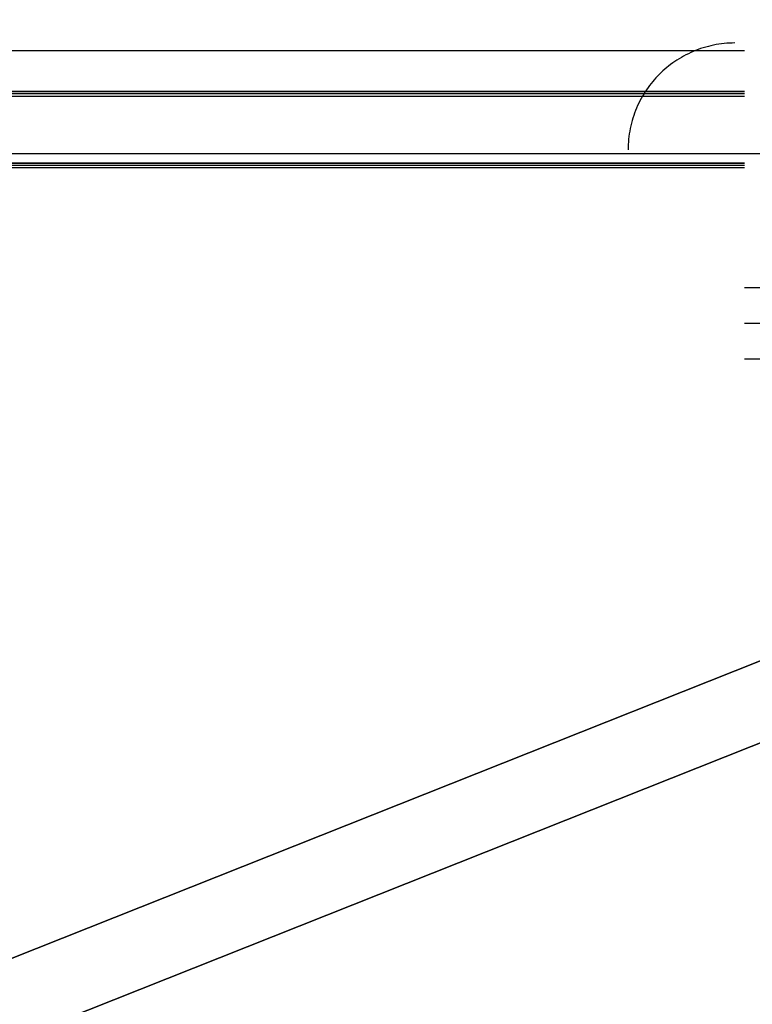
# Model space of a CAD drawing. Header units: millimetres. Extents: x -1690 to 192, y -898 to 54.
# Tile 52 of 256: x -1553 to -1539, y -821 to -803. Entities that reach past the tile are written whole.
import ezdxf

# ---------------------------------------------------------------- set-up
doc = ezdxf.new("R2010")
doc.units = ezdxf.units.MM
doc.header["$MEASUREMENT"] = 0
doc.layers.add('OVIDIO 186x93x72h', color=7, linetype='Continuous')

msp = doc.modelspace()

# ---------------------------------------------------------------- linework, layer by layer
at = {"layer": 'OVIDIO 186x93x72h', "extrusion": (0.2357022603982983, 0.2357022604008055, 0.9428090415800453)}
msp.add_lwpolyline([(537.2248401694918, 1860.592236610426), (537.2248401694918, 1756.051874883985)], dxfattribs=at)
at = {"layer": 'OVIDIO 186x93x72h', "extrusion": (0.8812743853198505, -0.2653523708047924, 0.3910800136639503)}
msp.add_lwpolyline([(-1180.009634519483, 1047.120217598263), (-1221.877337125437, 1101.499431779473)], dxfattribs=at)
at = {"layer": 'OVIDIO 186x93x72h', "extrusion": (0.2357022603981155, 0.2357022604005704, 0.9428090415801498)}
msp.add_lwpolyline([(541.6834964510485, 1876.034078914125), (541.6834964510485, 1770.626092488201)], dxfattribs=at)
at = {"layer": 'OVIDIO 186x93x72h', "extrusion": (-0.2653523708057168, 0.881274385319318, 0.3910800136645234)}
msp.add_lwpolyline([(1712.627403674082, 744.2082406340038), (1670.759688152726, 689.8290096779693)], dxfattribs=at)
at = {"layer": 'OVIDIO 186x93x72h', "extrusion": (1, 0, 0)}
for points in [[(-805.4818218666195, 676.5685974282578), (-805.4019705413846, 676.5297735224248), (-805.3205482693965, 676.492406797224), (-805.2375845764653, 676.4565693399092), (-805.1531127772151, 676.4223330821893), (-805.0671700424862, 676.3897695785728), (-804.9797974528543, 676.3589497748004), (-804.8910400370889, 676.3299437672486), (-804.8009467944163, 676.3028205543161), (-804.7095706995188, 676.2776477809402), (-804.6169686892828, 676.2544914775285), (-804.5232016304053, 676.2334157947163), (-804.4283342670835, 676.2144827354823), (-804.3324351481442, 676.1977518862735), (-804.2355765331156, 676.1832801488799), (-804.1378342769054, 676.171121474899), (-804.0392876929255, 676.1613266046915), (-803.9400193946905, 676.1539428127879), (-803.8401151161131, 676.1490136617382), (-803.7396635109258, 676.1465787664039), (-803.6387559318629, 676.146673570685), (-803.5374861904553, 676.1493291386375), (-803.435950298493, 676.1545719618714), (-803.3342461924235, 676.1624237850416), (-803.2324734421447, 676.1729014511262), (-803.1307329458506, 676.1860167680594), (-803.0291266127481, 676.2017763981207), (-802.9277570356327, 676.2201817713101), (-802.8267271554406, 676.2412290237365), (-802.7261399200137, 676.2649089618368), (-802.6260979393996, 676.291207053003), (-802.526703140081, 676.3201034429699), (-802.4280564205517, 676.3515730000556), (-802.3302573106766, 676.3855853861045), (-802.2334036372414, 676.4221051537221), (-802.1375911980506, 676.4610918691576), (-802.0429134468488, 676.5025002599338), (-801.9494611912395, 676.5462803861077), (-801.8573223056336, 676.5923778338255), (-801.7665814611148, 676.6407339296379), (-801.6773198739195, 676.6912859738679), (-801.5896150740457, 676.7439674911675), (-801.5035406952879, 676.7987084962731), (-801.419166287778, 676.8554357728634), (-801.3365571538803, 676.9140731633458), (-801.2557742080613, 676.9745418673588), (-801.1768738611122, 677.0367607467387), (-801.0999079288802, 677.1006466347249), (-801.024923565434, 677.1661146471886), (-800.9519632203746, 677.2330784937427), (-800.881064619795, 677.3014507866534), (-800.8122607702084, 677.3711433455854), (-800.7455799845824, 677.4420674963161), (-800.6810459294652, 677.5141343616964), (-800.6186776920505, 677.5872551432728), (-800.5584898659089, 677.6613413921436), (-800.5004926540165, 677.7363052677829), (-800.444691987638, 677.8120597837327), (-800.3910896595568, 677.8885190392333), (-800.3396834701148, 677.9655984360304), (-800.2904673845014, 678.0432148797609), (-800.2434316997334, 678.1212869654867), (-800.1985632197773, 678.1997351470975), (-800.1558454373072, 678.2784818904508), (-800.1152587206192, 678.3574518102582)], [(-800.1152587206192, 678.3574518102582), (-800.1558454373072, 678.2784818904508), (-800.1985632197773, 678.1997351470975), (-800.2434316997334, 678.1212869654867), (-800.2904673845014, 678.0432148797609), (-800.3396834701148, 677.9655984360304), (-800.3910896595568, 677.8885190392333), (-800.444691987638, 677.8120597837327), (-800.5004926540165, 677.7363052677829), (-800.5584898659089, 677.6613413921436), (-800.6186776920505, 677.5872551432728), (-800.6810459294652, 677.5141343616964), (-800.7455799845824, 677.4420674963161), (-800.8122607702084, 677.3711433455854), (-800.881064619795, 677.3014507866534), (-800.9519632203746, 677.2330784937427), (-801.024923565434, 677.1661146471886), (-801.0999079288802, 677.1006466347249), (-801.1768738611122, 677.0367607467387), (-801.2557742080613, 676.9745418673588), (-801.3365571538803, 676.9140731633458), (-801.419166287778, 676.8554357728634), (-801.5035406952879, 676.7987084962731), (-801.5896150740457, 676.7439674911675), (-801.6773198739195, 676.6912859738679), (-801.7665814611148, 676.6407339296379), (-801.8573223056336, 676.5923778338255), (-801.9494611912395, 676.5462803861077), (-802.0429134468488, 676.5025002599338), (-802.1375911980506, 676.4610918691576), (-802.2334036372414, 676.4221051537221), (-802.3302573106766, 676.3855853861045), (-802.4280564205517, 676.3515730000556), (-802.526703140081, 676.3201034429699), (-802.6260979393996, 676.291207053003), (-802.7261399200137, 676.2649089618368), (-802.8267271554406, 676.2412290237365), (-802.9277570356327, 676.2201817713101), (-803.0291266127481, 676.2017763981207), (-803.1307329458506, 676.1860167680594), (-803.2324734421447, 676.1729014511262), (-803.3342461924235, 676.1624237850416), (-803.435950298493, 676.1545719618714), (-803.5374861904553, 676.1493291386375), (-803.6387559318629, 676.146673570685), (-803.7396635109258, 676.1465787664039), (-803.8401151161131, 676.1490136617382), (-803.9400193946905, 676.1539428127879), (-804.0392876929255, 676.1613266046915), (-804.1378342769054, 676.171121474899), (-804.2355765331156, 676.1832801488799), (-804.3324351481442, 676.1977518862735), (-804.4283342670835, 676.2144827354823), (-804.5232016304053, 676.2334157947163), (-804.6169686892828, 676.2544914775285), (-804.7095706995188, 676.2776477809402), (-804.8009467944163, 676.3028205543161), (-804.8910400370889, 676.3299437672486), (-804.9797974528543, 676.3589497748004), (-805.0671700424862, 676.3897695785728), (-805.1531127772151, 676.4223330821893), (-805.2375845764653, 676.4565693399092), (-805.3205482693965, 676.492406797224), (-805.4019705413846, 676.5297735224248), (-805.4818218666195, 676.5685974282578)], [(-804.5873946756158, 678.3574518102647), (-801.4890079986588, 676.8082584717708)], [(-803.4533064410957, 676.1534923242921), (-801.9041131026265, 679.2518790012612)], [(-804.1401810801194, 679.2518790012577), (-804.1202182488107, 679.2421730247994), (-804.0998626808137, 679.2328313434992), (-804.0791217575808, 679.2238719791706), (-804.0580038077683, 679.2153129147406), (-804.0365181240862, 679.2071720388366), (-804.0146749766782, 679.1994670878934), (-803.9924856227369, 679.1922155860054), (-803.9699623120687, 679.1854347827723), (-803.9471182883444, 679.1791415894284), (-803.9239677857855, 679.1733525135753), (-803.9005260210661, 679.1680835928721), (-803.8768091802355, 679.1633503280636), (-803.8528344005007, 679.1591676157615), (-803.8286197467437, 679.1555496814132), (-803.8041841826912, 679.152510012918), (-803.7795475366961, 679.1500612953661), (-803.7547304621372, 679.1482153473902), (-803.7297543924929, 679.1469830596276), (-803.704641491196, 679.1463743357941), (-803.6794145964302, 679.1463980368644), (-803.6540971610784, 679.1470619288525), (-803.6287131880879, 679.148372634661), (-803.6032871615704, 679.1503355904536), (-803.5778439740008, 679.1529550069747), (-803.5524088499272, 679.1562338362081), (-803.5270072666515, 679.1601737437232), (-803.5016648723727, 679.1647750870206), (-803.4764074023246, 679.1700369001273), (-803.4512605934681, 679.1759568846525), (-803.4262500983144, 679.1825314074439), (-803.4014013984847, 679.1897555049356), (-803.3767397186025, 679.197622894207), (-803.3522899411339, 679.2061259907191), (-803.3280765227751, 679.2152559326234), (-803.3041234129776, 679.2250026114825), (-803.2804539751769, 679.2353547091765), (-803.2570909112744, 679.2462997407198), (-803.2340561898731, 679.2578241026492), (-803.2113709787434, 679.2699131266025), (-803.1890555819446, 679.28255113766), (-803.1671293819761, 679.2957215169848), (-803.1456107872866, 679.3094067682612), (-803.1245171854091, 679.3235885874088), (-803.1038649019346, 679.3382479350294), (-803.0836691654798, 679.3533651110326), (-803.0639440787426, 679.3689198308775), (-803.0447025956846, 679.3848913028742), (-803.0259565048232, 679.4012583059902), (-803.0077164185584, 679.4179992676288), (-802.9899917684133, 679.4350923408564), (-802.9727908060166, 679.4525154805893), (-802.95612060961, 679.470246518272), (-802.9399870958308, 679.4882632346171), (-802.9243950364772, 679.5065434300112), (-802.9093480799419, 679.525064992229), (-802.8948487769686, 679.5438059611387), (-802.8808986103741, 679.5627445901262), (-802.8674980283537, 679.5818594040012), (-802.8546464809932, 679.6011292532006), (-802.8423424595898, 679.6205333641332), (-802.8305835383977, 679.6400513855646), (-802.8193664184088, 679.6596634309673), (-802.8086869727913, 679.6793501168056), (-802.7985402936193, 679.6990925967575)], [(-802.7985402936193, 679.6990925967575), (-802.8086869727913, 679.6793501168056), (-802.8193664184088, 679.6596634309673), (-802.8305835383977, 679.6400513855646), (-802.8423424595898, 679.6205333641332), (-802.8546464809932, 679.6011292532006), (-802.8674980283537, 679.5818594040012), (-802.8808986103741, 679.5627445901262), (-802.8948487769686, 679.5438059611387), (-802.9093480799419, 679.525064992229), (-802.9243950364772, 679.5065434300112), (-802.9399870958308, 679.4882632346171), (-802.95612060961, 679.470246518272), (-802.9727908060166, 679.4525154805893), (-802.9899917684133, 679.4350923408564), (-803.0077164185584, 679.4179992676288), (-803.0259565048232, 679.4012583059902), (-803.0447025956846, 679.3848913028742), (-803.0639440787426, 679.3689198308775), (-803.0836691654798, 679.3533651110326), (-803.1038649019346, 679.3382479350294), (-803.1245171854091, 679.3235885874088), (-803.1456107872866, 679.3094067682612), (-803.1671293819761, 679.2957215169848), (-803.1890555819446, 679.28255113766), (-803.2113709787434, 679.2699131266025), (-803.2340561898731, 679.2578241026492), (-803.2570909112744, 679.2462997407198), (-803.2804539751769, 679.2353547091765), (-803.3041234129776, 679.2250026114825), (-803.3280765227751, 679.2152559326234), (-803.3522899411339, 679.2061259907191), (-803.3767397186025, 679.197622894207), (-803.4014013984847, 679.1897555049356), (-803.4262500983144, 679.1825314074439), (-803.4512605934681, 679.1759568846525), (-803.4764074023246, 679.1700369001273), (-803.5016648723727, 679.1647750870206), (-803.5270072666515, 679.1601737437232), (-803.5524088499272, 679.1562338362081), (-803.5778439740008, 679.1529550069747), (-803.6032871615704, 679.1503355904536), (-803.6287131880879, 679.148372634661), (-803.6540971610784, 679.1470619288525), (-803.6794145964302, 679.1463980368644), (-803.704641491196, 679.1463743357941), (-803.7297543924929, 679.1469830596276), (-803.7547304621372, 679.1482153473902), (-803.7795475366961, 679.1500612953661), (-803.8041841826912, 679.152510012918), (-803.8286197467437, 679.1555496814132), (-803.8528344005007, 679.1591676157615), (-803.8768091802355, 679.1633503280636), (-803.9005260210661, 679.1680835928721), (-803.9239677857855, 679.1733525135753), (-803.9471182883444, 679.1791415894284), (-803.9699623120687, 679.1854347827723), (-803.9924856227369, 679.1922155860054), (-804.0146749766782, 679.1994670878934), (-804.0365181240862, 679.2071720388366), (-804.0580038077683, 679.2153129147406), (-804.0791217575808, 679.2238719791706), (-804.0998626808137, 679.2328313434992), (-804.1202182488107, 679.2421730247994), (-804.1401810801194, 679.2518790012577)], [(-804.1401810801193, 679.2518790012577), (-805.4818218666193, 676.5685974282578)], [(-804.2296237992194, 679.2966003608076), (-804.1401810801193, 679.2518790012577)], [(-805.4818218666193, 676.5685974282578), (-804.1401810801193, 679.2518790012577)], [(-804.1401810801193, 679.2518790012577), (-804.2296237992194, 679.2966003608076)], [(-804.2296237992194, 679.2966003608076), (-807.8073325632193, 681.0854547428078)], [(-808.4781529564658, 679.7438139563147), (-804.8110014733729, 677.9102382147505)], [(-805.4818218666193, 676.5685974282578), (-805.5712645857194, 676.6133187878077)], [(-805.5712645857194, 676.6133187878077), (-805.4818218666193, 676.5685974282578)], [(-809.1489733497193, 678.4021731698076), (-805.5712645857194, 676.6133187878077)], [(-807.3153976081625, 677.4853852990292), (-805.9737568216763, 680.168666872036)], [(-807.8073325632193, 681.0854547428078), (-809.1489733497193, 678.4021731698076)], [(-809.1489733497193, 678.4021731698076), (-807.8073325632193, 681.0854547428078)], [(-817.3176032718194, 685.8405900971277), (-818.6592440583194, 683.1573085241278)]]:
    msp.add_lwpolyline(points, dxfattribs=at)
at = {"layer": 'OVIDIO 186x93x72h'}
for points in [[(-1574.438246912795, -803.3767397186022), (-1539.438063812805, -803.3767397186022)], [(-1574.438246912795, -804.1401810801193), (-1539.438063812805, -804.1401810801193)], [(-1539.438063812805, -804.1401810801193), (-1574.438246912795, -804.1401810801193)], [(-1539.438063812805, -804.1849024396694), (-1574.438246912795, -804.1849024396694)], [(-1574.438246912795, -804.2296237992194), (-1539.438063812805, -804.2296237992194)], [(-1588.938207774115, -805.3029364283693), (-1525.689172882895, -805.3029364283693)], [(-1574.438246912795, -805.4818218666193), (-1539.438063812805, -805.4818218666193)], [(-1539.438063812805, -805.4818218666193), (-1574.438246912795, -805.4818218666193)], [(-1539.438063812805, -805.5265432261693), (-1574.438246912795, -805.5265432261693)], [(-1539.438063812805, -805.5712645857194), (-1574.438246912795, -805.5712645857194)], [(-1539.438063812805, -807.8073325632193), (-1526.871434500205, -807.8073325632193)], [(-1539.438063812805, -808.4781529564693), (-1526.871434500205, -808.4781529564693)], [(-1526.871434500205, -809.1489733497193), (-1539.438063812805, -809.1489733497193)]]:
    msp.add_lwpolyline(points, dxfattribs=at)
at = {"layer": 'OVIDIO 186x93x72h', "extrusion": (0.003048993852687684, -0.3263938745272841, 0.9452289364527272)}
for points in [[(-1544.877281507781, -524.2355167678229), (-1544.921676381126, -524.2355981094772), (-1544.966458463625, -524.2367367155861), (-1545.011598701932, -524.2389599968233), (-1545.057066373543, -524.2422944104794), (-1545.102829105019, -524.2467653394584), (-1545.148852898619, -524.2523969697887), (-1545.19510216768, -524.2592121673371), (-1545.24153978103, -524.2672323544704), (-1545.288127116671, -524.2764773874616), (-1545.334824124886, -524.2869654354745), (-1545.381589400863, -524.2987128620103), (-1545.428380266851, -524.3117341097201), (-1545.47515286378, -524.3260415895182), (-1545.521862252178, -524.3416455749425), (-1545.56846252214, -524.3585541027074), (-1545.614906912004, -524.3767728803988), (-1545.661147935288, -524.3963052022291), (-1545.707137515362, -524.4171518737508), (-1545.752827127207, -524.4393111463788), (-1545.798167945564, -524.4627786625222), (-1545.843110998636, -524.4875474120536), (-1545.887607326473, -524.5136077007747), (-1545.931608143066, -524.540947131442), (-1545.975065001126, -524.5695505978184), (-1546.017929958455, -524.5994002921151), (-1546.060155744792, -524.6304757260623), (-1546.101695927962, -524.662753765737), (-1546.142505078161, -524.6962086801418), (-1546.182538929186, -524.7308122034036), (-1546.221754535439, -524.7665336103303), (-1546.260110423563, -524.8033398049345), (-1546.297566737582, -524.841195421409), (-1546.334085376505, -524.8800629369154), (-1546.369630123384, -524.919902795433), (-1546.404166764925, -524.9606735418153), (-1546.437663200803, -525.0023319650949), (-1546.470089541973, -525.0448332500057), (-1546.501418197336, -525.0881311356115), (-1546.531623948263, -525.1321780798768), (-1546.560684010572, -525.1769254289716), (-1546.5885780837, -525.2223235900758), (-1546.615288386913, -525.2683222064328), (-1546.640799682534, -525.3148703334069), (-1546.665099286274, -525.3619166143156), (-1546.688177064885, -525.4094094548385), (-1546.710025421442, -525.4572971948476), (-1546.73063926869, -525.5055282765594), (-1546.750015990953, -525.5540514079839), (-1546.768155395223, -525.6028157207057), (-1546.785059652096, -525.6517709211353), (-1546.800733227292, -525.7008674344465), (-1546.815182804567, -525.7500565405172), (-1546.828417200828, -525.7992905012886), (-1546.840447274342, -525.8485226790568), (-1546.851285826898, -525.8977076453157), (-1546.860947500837, -525.9468012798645), (-1546.869448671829, -525.9957608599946), (-1546.876807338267, -526.044545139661), (-1546.883043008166, -526.0931144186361), (-1546.888176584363, -526.141430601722), (-1546.892230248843, -526.1894572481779), (-1546.895227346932, -526.2371596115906), (-1546.897192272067, -526.2845046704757), (-1546.898150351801, -526.331461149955)], [(-1546.898150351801, -526.331461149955), (-1546.897192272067, -526.2845046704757), (-1546.895227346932, -526.2371596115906), (-1546.892230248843, -526.1894572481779), (-1546.888176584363, -526.141430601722), (-1546.883043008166, -526.0931144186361), (-1546.876807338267, -526.044545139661), (-1546.869448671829, -525.9957608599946), (-1546.860947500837, -525.9468012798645), (-1546.851285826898, -525.8977076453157), (-1546.840447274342, -525.8485226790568), (-1546.828417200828, -525.7992905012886), (-1546.815182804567, -525.7500565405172), (-1546.800733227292, -525.7008674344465), (-1546.785059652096, -525.6517709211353), (-1546.768155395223, -525.6028157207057), (-1546.750015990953, -525.5540514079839), (-1546.73063926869, -525.5055282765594), (-1546.710025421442, -525.4572971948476), (-1546.688177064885, -525.4094094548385), (-1546.665099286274, -525.3619166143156), (-1546.640799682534, -525.3148703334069), (-1546.615288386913, -525.2683222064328), (-1546.5885780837, -525.2223235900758), (-1546.560684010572, -525.1769254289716), (-1546.531623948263, -525.1321780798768), (-1546.501418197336, -525.0881311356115), (-1546.470089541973, -525.0448332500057), (-1546.437663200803, -525.0023319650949), (-1546.404166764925, -524.9606735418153), (-1546.369630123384, -524.919902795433), (-1546.334085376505, -524.8800629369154), (-1546.297566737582, -524.841195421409), (-1546.260110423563, -524.8033398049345), (-1546.221754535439, -524.7665336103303), (-1546.182538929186, -524.7308122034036), (-1546.142505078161, -524.6962086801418), (-1546.101695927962, -524.662753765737), (-1546.060155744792, -524.6304757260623), (-1546.017929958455, -524.5994002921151), (-1545.975065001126, -524.5695505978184), (-1545.931608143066, -524.540947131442), (-1545.887607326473, -524.5136077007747), (-1545.843110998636, -524.4875474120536), (-1545.798167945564, -524.4627786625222), (-1545.752827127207, -524.4393111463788), (-1545.707137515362, -524.4171518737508), (-1545.661147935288, -524.3963052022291), (-1545.614906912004, -524.3767728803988), (-1545.56846252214, -524.3585541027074), (-1545.521862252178, -524.3416455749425), (-1545.47515286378, -524.3260415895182), (-1545.428380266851, -524.3117341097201), (-1545.381589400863, -524.2987128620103), (-1545.334824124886, -524.2869654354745), (-1545.288127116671, -524.2764773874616), (-1545.24153978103, -524.2672323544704), (-1545.19510216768, -524.2592121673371), (-1545.148852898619, -524.2523969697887), (-1545.102829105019, -524.2467653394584), (-1545.057066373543, -524.2422944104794), (-1545.011598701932, -524.2389599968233), (-1544.966458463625, -524.2367367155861), (-1544.921676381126, -524.2355981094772), (-1544.877281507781, -524.2355167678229)]]:
    msp.add_lwpolyline(points, dxfattribs=at)
at = {"layer": 'OVIDIO 186x93x72h', "extrusion": (0.003234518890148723, -1.557009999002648e-05, 0.999994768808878)}
msp.add_lwpolyline([(-1539.627183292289, -803.2341857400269), (-1539.677293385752, -803.234812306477), (-1539.727459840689, -803.2366985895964), (-1539.777635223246, -803.2398488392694), (-1539.827771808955, -803.2442649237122), (-1539.877821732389, -803.2499463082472), (-1539.927737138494, -803.2568900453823), (-1539.97747033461, -803.2650907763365), (-1540.026973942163, -803.2745407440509), (-1540.076201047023, -803.2852298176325), (-1540.125105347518, -803.2971455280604), (-1540.173641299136, -803.3102731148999), (-1540.22176425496, -803.3245955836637), (-1540.269430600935, -803.3400937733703), (-1540.316597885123, -803.3567464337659), (-1540.363224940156, -803.3745303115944), (-1540.409271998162, -803.393420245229), (-1540.454700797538, -803.4133892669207), (-1540.499474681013, -803.4344087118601), (-1540.543558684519, -803.4564483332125), (-1540.586919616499, -803.4794764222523), (-1540.62952612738, -803.5034599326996), (-1540.671348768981, -803.5283646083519), (-1540.712360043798, -803.5541551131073), (-1540.752534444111, -803.5807951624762), (-1540.791848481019, -803.608247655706), (-1540.830280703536, -803.6364748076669), (-1540.867811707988, -803.6654382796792), (-1540.904424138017, -803.6950993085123), (-1540.940102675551, -803.7254188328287), (-1540.974834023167, -803.7563576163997), (-1541.008606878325, -803.7878763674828), (-1541.041411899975, -803.8199358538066), (-1541.073473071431, -803.8527392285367), (-1541.104993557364, -803.8865104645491), (-1541.135934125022, -803.9212402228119), (-1541.166255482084, -803.9569172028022), (-1541.195918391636, -803.9935281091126), (-1541.224883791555, -804.0310576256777), (-1541.253112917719, -804.0694883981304), (-1541.280567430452, -804.1088010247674), (-1541.30720954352, -804.148974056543), (-1541.333002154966, -804.1899840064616), (-1541.35790897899, -804.2318053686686), (-1541.381894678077, -804.274410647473), (-1541.404924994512, -804.3177703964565), (-1541.426966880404, -804.3618532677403), (-1541.447988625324, -804.4066260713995), (-1541.46795998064, -804.4520538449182), (-1541.48685227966, -804.4980999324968), (-1541.504638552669, -804.5447260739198), (-1541.521293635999, -804.5918925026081), (-1541.536794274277, -804.6395580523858), (-1541.55111921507, -804.6876802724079), (-1541.564249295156, -804.7362155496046), (-1541.576167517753, -804.7851192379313), (-1541.586859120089, -804.834345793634), (-1541.596311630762, -804.8838489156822), (-1541.604514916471, -804.9335816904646), (-1541.611461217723, -804.9834967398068), (-1541.617145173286, -805.0335463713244), (-1541.62156383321, -805.083682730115), (-1541.62471666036, -805.1338579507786), (-1541.626605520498, -805.1840243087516), (-1541.627234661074, -805.2341343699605)], dxfattribs=at)
at = {"layer": 'OVIDIO 186x93x72h', "extrusion": (0.003048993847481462, -0.3263938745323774, 0.9452289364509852)}
for points in [[(-1546.893017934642, -525.8135553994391), (-1546.892059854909, -525.7665989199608), (-1546.890094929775, -525.7192538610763), (-1546.887097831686, -525.6715514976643), (-1546.883044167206, -525.6235248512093), (-1546.877910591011, -525.5752086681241), (-1546.871674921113, -525.5266393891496), (-1546.864316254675, -525.477855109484), (-1546.855815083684, -525.4288955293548), (-1546.846153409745, -525.3798018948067), (-1546.83531485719, -525.3306169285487), (-1546.823284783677, -525.2813847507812), (-1546.810050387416, -525.2321507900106), (-1546.795600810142, -525.1829616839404), (-1546.779927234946, -525.1338651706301), (-1546.763022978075, -525.0849099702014), (-1546.744883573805, -525.0361456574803), (-1546.725506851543, -524.9876225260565), (-1546.704893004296, -524.9393914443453), (-1546.683044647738, -524.8915037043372), (-1546.659966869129, -524.8440108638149), (-1546.635667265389, -524.796964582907), (-1546.610155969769, -524.7504164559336), (-1546.583445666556, -524.7044178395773), (-1546.555551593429, -524.6590196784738), (-1546.52649153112, -524.6142723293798), (-1546.496285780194, -524.5702253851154), (-1546.46495712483, -524.5269274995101), (-1546.432530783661, -524.4844262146), (-1546.399034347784, -524.4427677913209), (-1546.364497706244, -524.4019970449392), (-1546.328952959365, -524.3621571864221), (-1546.292434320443, -524.3232896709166), (-1546.254978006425, -524.2854340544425), (-1546.216622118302, -524.248627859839), (-1546.177406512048, -524.212906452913), (-1546.137372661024, -524.1783029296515), (-1546.096563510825, -524.1448480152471), (-1546.055023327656, -524.1125699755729), (-1546.012797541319, -524.0814945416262), (-1545.969932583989, -524.05164484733), (-1545.92647572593, -524.0230413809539), (-1545.882474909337, -523.9957019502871), (-1545.837978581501, -523.9696416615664), (-1545.79303552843, -523.9448729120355), (-1545.747694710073, -523.9214053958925), (-1545.702005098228, -523.8992461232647), (-1545.656015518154, -523.8783994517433), (-1545.60977449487, -523.8588671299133), (-1545.563330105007, -523.8406483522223), (-1545.516729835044, -523.8237398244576), (-1545.470020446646, -523.8081358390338), (-1545.423247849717, -523.7938283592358), (-1545.37645698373, -523.7808071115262), (-1545.329691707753, -523.7690596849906), (-1545.282994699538, -523.7585716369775), (-1545.236407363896, -523.7493266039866), (-1545.189969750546, -523.7413064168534), (-1545.143720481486, -523.7344912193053), (-1545.097696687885, -523.7288595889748), (-1545.051933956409, -523.724388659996), (-1545.006466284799, -523.7210542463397), (-1544.961326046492, -523.7188309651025), (-1544.916543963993, -523.7176923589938), (-1544.872149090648, -523.7176110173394)], [(-1544.872149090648, -523.7176110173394), (-1544.916543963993, -523.7176923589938), (-1544.961326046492, -523.7188309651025), (-1545.006466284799, -523.7210542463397), (-1545.051933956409, -523.724388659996), (-1545.097696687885, -523.7288595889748), (-1545.143720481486, -523.7344912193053), (-1545.189969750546, -523.7413064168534), (-1545.236407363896, -523.7493266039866), (-1545.282994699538, -523.7585716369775), (-1545.329691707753, -523.7690596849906), (-1545.37645698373, -523.7808071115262), (-1545.423247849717, -523.7938283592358), (-1545.470020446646, -523.8081358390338), (-1545.516729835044, -523.8237398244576), (-1545.563330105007, -523.8406483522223), (-1545.60977449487, -523.8588671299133), (-1545.656015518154, -523.8783994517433), (-1545.702005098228, -523.8992461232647), (-1545.747694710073, -523.9214053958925), (-1545.79303552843, -523.9448729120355), (-1545.837978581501, -523.9696416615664), (-1545.882474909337, -523.9957019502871), (-1545.92647572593, -524.0230413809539), (-1545.969932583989, -524.05164484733), (-1546.012797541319, -524.0814945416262), (-1546.055023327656, -524.1125699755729), (-1546.096563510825, -524.1448480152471), (-1546.137372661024, -524.1783029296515), (-1546.177406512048, -524.212906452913), (-1546.216622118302, -524.248627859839), (-1546.254978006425, -524.2854340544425), (-1546.292434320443, -524.3232896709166), (-1546.328952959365, -524.3621571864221), (-1546.364497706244, -524.4019970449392), (-1546.399034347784, -524.4427677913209), (-1546.432530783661, -524.4844262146), (-1546.46495712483, -524.5269274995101), (-1546.496285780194, -524.5702253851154), (-1546.52649153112, -524.6142723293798), (-1546.555551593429, -524.6590196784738), (-1546.583445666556, -524.7044178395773), (-1546.610155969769, -524.7504164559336), (-1546.635667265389, -524.796964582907), (-1546.659966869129, -524.8440108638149), (-1546.683044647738, -524.8915037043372), (-1546.704893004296, -524.9393914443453), (-1546.725506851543, -524.9876225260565), (-1546.744883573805, -525.0361456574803), (-1546.763022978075, -525.0849099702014), (-1546.779927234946, -525.1338651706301), (-1546.795600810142, -525.1829616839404), (-1546.810050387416, -525.2321507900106), (-1546.823284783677, -525.2813847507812), (-1546.83531485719, -525.3306169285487), (-1546.846153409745, -525.3798018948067), (-1546.855815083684, -525.4288955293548), (-1546.864316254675, -525.477855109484), (-1546.871674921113, -525.5266393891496), (-1546.877910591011, -525.5752086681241), (-1546.883044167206, -525.6235248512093), (-1546.887097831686, -525.6715514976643), (-1546.890094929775, -525.7192538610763), (-1546.892059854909, -525.7665989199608), (-1546.893017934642, -525.8135553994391)]]:
    msp.add_lwpolyline(points, dxfattribs=at)
at = {"layer": 'OVIDIO 186x93x72h', "extrusion": (0, 1, 0)}
for points in [[(1525.689172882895, 678.9388294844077), (1588.938207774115, 678.9388294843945)], [(1588.938207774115, 678.9388294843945), (1525.689172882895, 678.9388294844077)], [(1588.938207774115, 679.6096498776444), (1525.689172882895, 679.6096498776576)], [(1525.689172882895, 679.6096498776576), (1588.938207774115, 679.6096498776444)]]:
    msp.add_lwpolyline(points, dxfattribs=at)
at = {"layer": 'OVIDIO 186x93x72h', "extrusion": (0.9999994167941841, -0.00102085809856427, -0.0003525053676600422)}
for points in [[(-806.8157414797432, 677.0860468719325), (-807.7329658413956, 676.7693267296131)], [(-807.7329658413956, 676.7693267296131), (-806.8157414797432, 677.0860468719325)]]:
    msp.add_lwpolyline(points, dxfattribs=at)
at = {"layer": 'OVIDIO 186x93x72h', "extrusion": (5.036178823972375e-08, 0.9999999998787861, 1.557002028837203e-05)}
for points in [[(1539.438312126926, 679.2278906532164), (1539.443444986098, 677.640998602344)], [(1539.443444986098, 677.640998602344), (1539.438312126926, 679.2278906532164)]]:
    msp.add_lwpolyline(points, dxfattribs=at)
at = {"layer": 'OVIDIO 186x93x72h', "extrusion": (0.9999994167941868, -0.00102085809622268, -0.0003525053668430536)}
msp.add_lwpolyline([(-806.8157512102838, 677.8794937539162), (-807.9777587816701, 677.4782492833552)], dxfattribs=at)
at = {"layer": 'OVIDIO 186x93x72h', "extrusion": (0.9999994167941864, -0.001020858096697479, -0.0003525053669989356)}
for points in [[(-808.2225517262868, 678.1871718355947), (-806.8157609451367, 678.672940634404)], [(-806.8157609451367, 678.672940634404), (-808.2225517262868, 678.1871718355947)]]:
    msp.add_lwpolyline(points, dxfattribs=at)
at = {"layer": 'OVIDIO 186x93x72h', "extrusion": (0.9999953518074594, 0.0009951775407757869, -0.002882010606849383)}
msp.add_lwpolyline([(-803.9260114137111, 673.112810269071), (-804.4156065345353, 674.5306595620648)], dxfattribs=at)
at = {"layer": 'OVIDIO 186x93x72h', "extrusion": (0.003048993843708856, -0.3263938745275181, 0.9452289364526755)}
for points in [[(-1546.907766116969, -527.3017805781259), (-1546.908698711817, -527.3461654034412), (-1546.910637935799, -527.3909169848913), (-1546.913609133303, -527.4360057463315), (-1546.917636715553, -527.4814004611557), (-1546.922744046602, -527.5270682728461), (-1546.928953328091, -527.5729747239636), (-1546.936285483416, -527.6190837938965), (-1546.944760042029, -527.6653579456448), (-1546.954395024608, -527.7117581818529), (-1546.965206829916, -527.7582441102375), (-1546.977210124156, -527.8047740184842), (-1546.9904177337, -527.8513049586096), (-1547.004840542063, -527.8977928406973), (-1547.020487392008, -527.9441925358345), (-1547.037364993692, -527.990457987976), (-1547.055477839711, -528.0365423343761), (-1547.07482812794, -528.0823980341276), (-1547.095415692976, -528.1279770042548), (-1547.117237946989, -528.1732307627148), (-1547.140289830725, -528.2181105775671), (-1547.164563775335, -528.2625676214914), (-1547.190049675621, -528.3065531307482), (-1547.216734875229, -528.3500185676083), (-1547.244604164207, -528.3929157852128), (-1547.273639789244, -528.4351971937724), (-1547.303821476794, -528.4768159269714), (-1547.335126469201, -528.5177260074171), (-1547.367529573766, -528.5578825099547), (-1547.401003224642, -528.5972417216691), (-1547.435517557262, -528.6357612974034), (-1547.471040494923, -528.6734004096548), (-1547.507537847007, -528.7101198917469), (-1547.544973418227, -528.7458823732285), (-1547.583309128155, -528.7806524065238), (-1547.622505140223, -528.8143965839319), (-1547.662519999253, -528.8470836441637), (-1547.703310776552, -528.8786845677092), (-1547.744833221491, -528.9091726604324), (-1547.787041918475, -528.9385236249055), (-1547.829890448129, -528.966715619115), (-1547.873331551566, -528.9937293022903), (-1547.917317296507, -529.0195478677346), (-1547.96179924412, -529.044157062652), (-1548.006728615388, -529.0675451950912), (-1548.052056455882, -529.089703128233), (-1548.097733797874, -529.1106242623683), (-1548.143711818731, -529.1303045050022), (-1548.189941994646, -529.1487422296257), (-1548.236376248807, -529.16593822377), (-1548.282967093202, -529.1818956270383), (-1548.329667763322, -529.1966198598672), (-1548.37643234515, -529.2101185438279), (-1548.423215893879, -529.2224014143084), (-1548.46997454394, -529.233480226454), (-1548.516665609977, -529.2433686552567), (-1548.563247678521, -529.2520821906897), (-1548.609680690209, -529.2596380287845), (-1548.655926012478, -529.2660549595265), (-1548.701946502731, -529.2713532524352), (-1548.747706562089, -529.275554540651), (-1548.79317217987, -529.2786817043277), (-1548.838310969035, -529.2807587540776), (-1548.883092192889, -529.2818107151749), (-1548.927486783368, -529.2818635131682)], [(-1548.927486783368, -529.2818635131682), (-1548.883092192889, -529.2818107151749), (-1548.838310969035, -529.2807587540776), (-1548.79317217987, -529.2786817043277), (-1548.747706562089, -529.275554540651), (-1548.701946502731, -529.2713532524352), (-1548.655926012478, -529.2660549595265), (-1548.609680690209, -529.2596380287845), (-1548.563247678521, -529.2520821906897), (-1548.516665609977, -529.2433686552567), (-1548.46997454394, -529.233480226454), (-1548.423215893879, -529.2224014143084), (-1548.37643234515, -529.2101185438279), (-1548.329667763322, -529.1966198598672), (-1548.282967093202, -529.1818956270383), (-1548.236376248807, -529.16593822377), (-1548.189941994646, -529.1487422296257), (-1548.143711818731, -529.1303045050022), (-1548.097733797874, -529.1106242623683), (-1548.052056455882, -529.089703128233), (-1548.006728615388, -529.0675451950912), (-1547.96179924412, -529.044157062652), (-1547.917317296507, -529.0195478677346), (-1547.873331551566, -528.9937293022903), (-1547.829890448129, -528.966715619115), (-1547.787041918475, -528.9385236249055), (-1547.744833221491, -528.9091726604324), (-1547.703310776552, -528.8786845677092), (-1547.662519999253, -528.8470836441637), (-1547.622505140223, -528.8143965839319), (-1547.583309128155, -528.7806524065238), (-1547.544973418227, -528.7458823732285), (-1547.507537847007, -528.7101198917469), (-1547.471040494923, -528.6734004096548), (-1547.435517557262, -528.6357612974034), (-1547.401003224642, -528.5972417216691), (-1547.367529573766, -528.5578825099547), (-1547.335126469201, -528.5177260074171), (-1547.303821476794, -528.4768159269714), (-1547.273639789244, -528.4351971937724), (-1547.244604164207, -528.3929157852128), (-1547.216734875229, -528.3500185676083), (-1547.190049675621, -528.3065531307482), (-1547.164563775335, -528.2625676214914), (-1547.140289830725, -528.2181105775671), (-1547.117237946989, -528.1732307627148), (-1547.095415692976, -528.1279770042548), (-1547.07482812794, -528.0823980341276), (-1547.055477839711, -528.0365423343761), (-1547.037364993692, -527.990457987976), (-1547.020487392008, -527.9441925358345), (-1547.004840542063, -527.8977928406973), (-1546.9904177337, -527.8513049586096), (-1546.977210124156, -527.8047740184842), (-1546.965206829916, -527.7582441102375), (-1546.954395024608, -527.7117581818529), (-1546.944760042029, -527.6653579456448), (-1546.936285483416, -527.6190837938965), (-1546.928953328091, -527.5729747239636), (-1546.922744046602, -527.5270682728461), (-1546.917636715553, -527.4814004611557), (-1546.913609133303, -527.4360057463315), (-1546.910637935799, -527.3909169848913), (-1546.908698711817, -527.3461654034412), (-1546.907766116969, -527.3017805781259)]]:
    msp.add_lwpolyline(points, dxfattribs=at)
at = {"layer": 'OVIDIO 186x93x72h', "extrusion": (0.9999953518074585, 0.000995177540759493, -0.00288201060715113)}
for points in [[(-804.6294052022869, 672.8699225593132), (-805.1190003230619, 674.287771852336)], [(-805.1190003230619, 674.287771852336), (-804.6294052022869, 672.8699225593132)]]:
    msp.add_lwpolyline(points, dxfattribs=at)
at = {"layer": 'OVIDIO 186x93x72h', "extrusion": (0.003048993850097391, -0.3263938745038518, 0.9452289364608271)}
msp.add_lwpolyline([(-1548.927486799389, -529.2818635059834), (-1548.877372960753, -529.2817322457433), (-1548.827190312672, -529.2803418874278), (-1548.776986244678, -529.2776877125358), (-1548.726808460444, -529.2737673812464), (-1548.676704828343, -529.2685809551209), (-1548.626723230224, -529.2621309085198), (-1548.576911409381, -529.2544221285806), (-1548.527316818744, -529.2454619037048), (-1548.477986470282, -529.2352599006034), (-1548.428966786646, -529.2238281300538), (-1548.380303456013, -529.2111809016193), (-1548.332041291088, -529.1973347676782), (-1548.284224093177, -529.1823084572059), (-1548.236894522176, -529.1661227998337), (-1548.190093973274, -529.148800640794), (-1548.143862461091, -529.1303667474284), (-1548.098238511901, -529.110847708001), (-1548.053259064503, -529.0902718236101), (-1548.008959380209, -529.0686689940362), (-1547.965372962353, -529.0460705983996), (-1547.922531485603, -529.0225093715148), (-1547.880464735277, -528.9980192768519), (-1547.839200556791, -528.9726353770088), (-1547.798764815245, -528.9463937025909), (-1547.759181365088, -528.9193311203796), (-1547.720472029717, -528.8914852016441), (-1547.682656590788, -528.8628940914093), (-1547.645752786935, -528.8335963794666), (-1547.609776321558, -528.803630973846), (-1547.574740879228, -528.773036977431), (-1547.540658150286, -528.7418535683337), (-1547.507537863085, -528.7101198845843), (-1547.475154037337, -528.6776349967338), (-1547.443301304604, -528.6441769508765), (-1547.412018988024, -528.6097546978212), (-1547.381346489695, -528.5743791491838), (-1547.351323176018, -528.5380632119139), (-1547.321988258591, -528.5008218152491), (-1547.293380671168, -528.4626719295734), (-1547.265538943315, -528.423632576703), (-1547.238501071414, -528.3837248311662), (-1547.212304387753, -528.3429718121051), (-1547.186985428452, -528.3013986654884), (-1547.16257980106, -528.259032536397), (-1547.139122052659, -528.2159025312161), (-1547.116645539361, -528.1720396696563), (-1547.095182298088, -528.127476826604), (-1547.074762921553, -528.0822486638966), (-1547.055416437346, -528.036391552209), (-1547.03717019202, -527.989943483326), (-1547.020049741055, -527.9429439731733), (-1547.004078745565, -527.8954339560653), (-1546.989278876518, -527.8474556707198), (-1546.975669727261, -527.799052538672), (-1546.963268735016, -527.7502690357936), (-1546.952091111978, -527.7011505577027), (-1546.942149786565, -527.6517432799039), (-1546.933455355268, -527.6020940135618), (-1546.926016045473, -527.5522500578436), (-1546.919837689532, -527.5022590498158), (-1546.914923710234, -527.452168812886), (-1546.91127511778, -527.4020272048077), (-1546.908890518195, -527.3518819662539), (-1546.907766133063, -527.3017805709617)], dxfattribs=at)
at = {"layer": 'OVIDIO 186x93x72h', "extrusion": (0.003048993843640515, -0.3263938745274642, 0.9452289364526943)}
for points in [[(-1548.927486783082, -529.2818635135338), (-1548.883092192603, -529.2818107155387), (-1548.83831096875, -529.2807587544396), (-1548.793172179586, -529.2786817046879), (-1548.747706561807, -529.2755545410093), (-1548.70194650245, -529.2713532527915), (-1548.655926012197, -529.2660549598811), (-1548.60968068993, -529.2596380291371), (-1548.563247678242, -529.2520821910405), (-1548.5166656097, -529.2433686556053), (-1548.469974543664, -529.2334802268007), (-1548.423215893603, -529.2224014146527), (-1548.376432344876, -529.2101185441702), (-1548.32966776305, -529.1966198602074), (-1548.282967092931, -529.1818956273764), (-1548.236376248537, -529.1659382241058), (-1548.189941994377, -529.1487422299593), (-1548.143711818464, -529.1303045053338), (-1548.097733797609, -529.1106242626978), (-1548.052056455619, -529.0897031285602), (-1548.006728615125, -529.0675451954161), (-1547.96179924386, -529.0441570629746), (-1547.917317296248, -529.0195478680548), (-1547.873331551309, -528.9937293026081), (-1547.829890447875, -528.9667156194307), (-1547.787041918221, -528.9385236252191), (-1547.74483322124, -528.9091726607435), (-1547.703310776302, -528.878684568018), (-1547.662519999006, -528.8470836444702), (-1547.622505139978, -528.8143965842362), (-1547.583309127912, -528.7806524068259), (-1547.544973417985, -528.745882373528), (-1547.507537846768, -528.7101198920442), (-1547.471040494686, -528.67340040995), (-1547.435517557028, -528.6357612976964), (-1547.401003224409, -528.5972417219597), (-1547.367529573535, -528.5578825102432), (-1547.335126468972, -528.5177260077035), (-1547.303821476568, -528.4768159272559), (-1547.27363978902, -528.4351971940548), (-1547.244604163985, -528.3929157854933), (-1547.216734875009, -528.3500185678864), (-1547.190049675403, -528.3065531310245), (-1547.16456377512, -528.2625676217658), (-1547.140289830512, -528.2181105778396), (-1547.117237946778, -528.1732307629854), (-1547.095415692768, -528.1279770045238), (-1547.074828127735, -528.0823980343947), (-1547.055477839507, -528.0365423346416), (-1547.03736499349, -527.9904579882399), (-1547.020487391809, -527.9441925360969), (-1547.004840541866, -527.8977928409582), (-1546.990417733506, -527.8513049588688), (-1546.977210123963, -527.8047740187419), (-1546.965206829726, -527.7582441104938), (-1546.95439502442, -527.7117581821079), (-1546.944760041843, -527.6653579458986), (-1546.936285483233, -527.6190837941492), (-1546.928953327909, -527.5729747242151), (-1546.922744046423, -527.5270682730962), (-1546.917636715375, -527.4814004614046), (-1546.913609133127, -527.4360057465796), (-1546.910637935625, -527.3909169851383), (-1546.908698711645, -527.3461654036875), (-1546.907766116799, -527.3017805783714)], [(-1546.907766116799, -527.3017805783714), (-1546.908698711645, -527.3461654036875), (-1546.910637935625, -527.3909169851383), (-1546.913609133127, -527.4360057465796), (-1546.917636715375, -527.4814004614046), (-1546.922744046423, -527.5270682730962), (-1546.928953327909, -527.5729747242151), (-1546.936285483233, -527.6190837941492), (-1546.944760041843, -527.6653579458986), (-1546.95439502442, -527.7117581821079), (-1546.965206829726, -527.7582441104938), (-1546.977210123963, -527.8047740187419), (-1546.990417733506, -527.8513049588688), (-1547.004840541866, -527.8977928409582), (-1547.020487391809, -527.9441925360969), (-1547.03736499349, -527.9904579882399), (-1547.055477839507, -528.0365423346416), (-1547.074828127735, -528.0823980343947), (-1547.095415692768, -528.1279770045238), (-1547.117237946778, -528.1732307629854), (-1547.140289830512, -528.2181105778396), (-1547.16456377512, -528.2625676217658), (-1547.190049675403, -528.3065531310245), (-1547.216734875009, -528.3500185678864), (-1547.244604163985, -528.3929157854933), (-1547.27363978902, -528.4351971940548), (-1547.303821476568, -528.4768159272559), (-1547.335126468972, -528.5177260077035), (-1547.367529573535, -528.5578825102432), (-1547.401003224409, -528.5972417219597), (-1547.435517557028, -528.6357612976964), (-1547.471040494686, -528.67340040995), (-1547.507537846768, -528.7101198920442), (-1547.544973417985, -528.745882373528), (-1547.583309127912, -528.7806524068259), (-1547.622505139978, -528.8143965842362), (-1547.662519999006, -528.8470836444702), (-1547.703310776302, -528.878684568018), (-1547.74483322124, -528.9091726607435), (-1547.787041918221, -528.9385236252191), (-1547.829890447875, -528.9667156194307), (-1547.873331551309, -528.9937293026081), (-1547.917317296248, -529.0195478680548), (-1547.96179924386, -529.0441570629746), (-1548.006728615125, -529.0675451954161), (-1548.052056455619, -529.0897031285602), (-1548.097733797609, -529.1106242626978), (-1548.143711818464, -529.1303045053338), (-1548.189941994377, -529.1487422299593), (-1548.236376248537, -529.1659382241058), (-1548.282967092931, -529.1818956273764), (-1548.32966776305, -529.1966198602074), (-1548.376432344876, -529.2101185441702), (-1548.423215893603, -529.2224014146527), (-1548.469974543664, -529.2334802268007), (-1548.5166656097, -529.2433686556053), (-1548.563247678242, -529.2520821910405), (-1548.60968068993, -529.2596380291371), (-1548.655926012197, -529.2660549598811), (-1548.70194650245, -529.2713532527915), (-1548.747706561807, -529.2755545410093), (-1548.793172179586, -529.2786817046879), (-1548.83831096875, -529.2807587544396), (-1548.883092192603, -529.2818107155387), (-1548.927486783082, -529.2818635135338)]]:
    msp.add_lwpolyline(points, dxfattribs=at)
at = {"layer": 'OVIDIO 186x93x72h', "extrusion": (-0.1148807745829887, -0.04567751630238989, 0.9923285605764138)}
for points in [[(186.1241499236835, -1620.296893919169), (186.1241499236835, -1727.152746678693)], [(186.1241499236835, -1727.152746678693), (186.1241499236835, -1620.296893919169)]]:
    msp.add_lwpolyline(points, dxfattribs=at)
at = {"layer": 'OVIDIO 186x93x72h', "extrusion": (0.9999953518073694, 0.000995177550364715, -0.002882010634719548)}
msp.add_lwpolyline([(-805.9655675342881, 672.4085345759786), (-806.4551626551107, 673.8263838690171)], dxfattribs=at)
at = {"layer": 'OVIDIO 186x93x72h', "extrusion": (-0.1148807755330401, -0.04567751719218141, 0.9923285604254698)}
for points in [[(186.5807810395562, -1620.29689355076), (186.5807810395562, -1727.15274625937)], [(186.5807810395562, -1727.15274625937), (186.5807810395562, -1620.29689355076)]]:
    msp.add_lwpolyline(points, dxfattribs=at)
at = {"layer": 'OVIDIO 186x93x72h', "extrusion": (2.568458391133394e-05, 0.9999999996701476, -8.307771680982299e-08)}
for points in [[(1541.425928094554, 676.6653586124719), (1572.425765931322, 676.7656287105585)], [(1572.425765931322, 676.7656287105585), (1541.425928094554, 676.6653586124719)]]:
    msp.add_lwpolyline(points, dxfattribs=at)
at = {"layer": 'OVIDIO 186x93x72h', "extrusion": (0.9999953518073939, 0.0009951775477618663, -0.002882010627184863)}
for points in [[(-806.517828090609, 672.2178344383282), (-807.0074232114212, 673.6356837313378)], [(-807.0074232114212, 673.6356837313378), (-806.517828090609, 672.2178344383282)]]:
    msp.add_lwpolyline(points, dxfattribs=at)
at = {"layer": 'OVIDIO 186x93x72h', "extrusion": (2.568458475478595e-05, 0.9999999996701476, -8.307771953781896e-08)}
msp.add_lwpolyline([(1541.423635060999, 677.3742802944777), (1572.4234728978, 677.4745503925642)], dxfattribs=at)
at = {"layer": 'OVIDIO 186x93x72h', "extrusion": (2.568458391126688e-05, 0.9999999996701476, -8.307771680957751e-08)}
for points in [[(1541.421342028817, 678.0832019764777), (1572.421179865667, 678.1834720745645)], [(1572.421179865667, 678.1834720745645), (1541.421342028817, 678.0832019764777)]]:
    msp.add_lwpolyline(points, dxfattribs=at)
at = {"layer": 'OVIDIO 186x93x72h', "extrusion": (-0.1148807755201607, -0.04567751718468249, 0.992328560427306)}
msp.add_lwpolyline([(187.7248444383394, -1620.949608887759), (187.7248444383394, -1729.86539787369)], dxfattribs=at)
at = {"layer": 'OVIDIO 186x93x72h', "extrusion": (-0.1148807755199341, -0.0456775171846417, 0.992328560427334)}
msp.add_lwpolyline([(188.412270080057, -1620.95062952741), (188.412270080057, -1729.865397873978)], dxfattribs=at)
at = {"layer": 'OVIDIO 186x93x72h', "extrusion": (0.2028516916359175, 0.1089792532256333, 0.9731262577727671)}
for points in [[(7.441229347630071, 1998.600988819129), (7.441229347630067, 1837.945144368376)], [(7.441229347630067, 1837.945144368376), (7.441229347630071, 1998.600988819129)]]:
    msp.add_lwpolyline(points, dxfattribs=at)
at = {"layer": 'OVIDIO 186x93x72h', "extrusion": (0.2028516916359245, 0.1089792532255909, 0.9731262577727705)}
msp.add_lwpolyline([(7.145759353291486, 1998.600988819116), (7.145759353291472, 1837.945144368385)], dxfattribs=at)
at = {"layer": 'OVIDIO 186x93x72h', "extrusion": (0.2028516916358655, 0.1089792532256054, 0.973126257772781)}
for points in [[(6.850289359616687, 1998.60098881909), (6.85028935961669, 1837.945144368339)], [(6.85028935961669, 1837.945144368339), (6.850289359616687, 1998.60098881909)]]:
    msp.add_lwpolyline(points, dxfattribs=at)
at = {"layer": 'OVIDIO 186x93x72h', "extrusion": (0.202851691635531, 0.1089792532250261, 0.9731262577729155)}
for points in [[(10.45788900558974, 1847.455199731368), (10.45788900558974, 1857.447329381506)], [(9.276009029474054, 1857.447329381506), (9.276009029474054, 1847.455199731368)]]:
    msp.add_lwpolyline(points, dxfattribs=at)
at = {"layer": 'OVIDIO 186x93x72h', "extrusion": (0.2028516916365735, 0.1089792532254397, 0.973126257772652)}
msp.add_lwpolyline([(9.866949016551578, 1857.447329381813), (9.86694901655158, 1847.455199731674)], dxfattribs=at)
at = {"layer": 'OVIDIO 186x93x72h', "extrusion": (0.04629577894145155, 0.02146384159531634, 0.9986971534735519)}
msp.add_lwpolyline([(-94.30319310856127, 1766.601137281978), (-94.30319310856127, 1776.649620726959)], dxfattribs=at)
at = {"layer": 'OVIDIO 186x93x72h', "extrusion": (0.2028662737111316, 0.1089886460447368, 0.9731221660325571)}
for points in [[(7.489793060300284, 1857.350874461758), (7.489793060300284, 1847.560874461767)], [(7.489793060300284, 1847.560874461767), (7.489793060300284, 1857.350874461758)]]:
    msp.add_lwpolyline(points, dxfattribs=at)
at = {"layer": 'OVIDIO 186x93x72h', "extrusion": (0.2028662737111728, 0.1089886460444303, 0.9731221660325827)}
msp.add_lwpolyline([(6.776846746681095, 1847.560874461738), (6.776846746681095, 1857.35087446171)], dxfattribs=at)
at = {"layer": 'OVIDIO 186x93x72h', "extrusion": (0.04629577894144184, 0.02146384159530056, 0.9986971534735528)}
msp.add_lwpolyline([(-95.78938220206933, 1766.568525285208), (-95.78938220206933, 1776.610250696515)], dxfattribs=at)
at = {"layer": 'OVIDIO 186x93x72h', "extrusion": (0.2028662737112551, 0.108988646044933, 0.9731221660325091)}
for points in [[(6.06390043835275, 1857.350874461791), (6.06390043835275, 1847.560874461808)], [(6.06390043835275, 1847.560874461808), (6.06390043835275, 1857.350874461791)]]:
    msp.add_lwpolyline(points, dxfattribs=at)
at = {"layer": 'OVIDIO 186x93x72h', "extrusion": (0.2028711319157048, 0.1089917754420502, 0.9731208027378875)}
for points in [[(9.290674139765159, 1914.834601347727), (9.290674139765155, 1857.453475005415)], [(9.290674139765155, 1857.453475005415), (9.290674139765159, 1914.834601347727)]]:
    msp.add_lwpolyline(points, dxfattribs=at)
at = {"layer": 'OVIDIO 186x93x72h', "extrusion": (0.05856419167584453, 0.985466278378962, 0.1594567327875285)}
for points in [[(1492.152336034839, 819.3248433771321), (1492.151462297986, 819.32718778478)], [(1492.151462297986, 819.32718778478), (1492.152336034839, 819.3248433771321)]]:
    msp.add_lwpolyline(points, dxfattribs=at)
at = {"layer": 'OVIDIO 186x93x72h', "extrusion": (0.1226098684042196, -0.2760888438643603, 0.9532794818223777)}
for points in [[(-1742.863168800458, 88.80402220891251), (-1742.863168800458, 90.30402220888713)], [(-1742.863168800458, 90.30402220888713), (-1742.863168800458, 88.80402220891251)]]:
    msp.add_lwpolyline(points, dxfattribs=at)
at = {"layer": 'OVIDIO 186x93x72h', "extrusion": (0.05815143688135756, 0.9868242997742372, 0.1509841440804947)}
for points in [[(1492.60412393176, 812.4246611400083), (1490.499578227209, 817.8168995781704)], [(1490.499578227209, 817.8168995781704), (1492.60412393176, 812.4246611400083)]]:
    msp.add_lwpolyline(points, dxfattribs=at)
at = {"layer": 'OVIDIO 186x93x72h', "extrusion": (0.1226098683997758, -0.2760888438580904, 0.9532794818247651)}
msp.add_lwpolyline([(-1742.114770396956, 90.30402219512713), (-1742.114770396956, 88.80402219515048)], dxfattribs=at)
at = {"layer": 'OVIDIO 186x93x72h', "extrusion": (0.2028662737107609, 0.1089886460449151, 0.9731221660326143)}
msp.add_lwpolyline([(8.574257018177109, 1857.451939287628), (8.57425701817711, 1914.833065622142)], dxfattribs=at)
at = {"layer": 'OVIDIO 186x93x72h', "extrusion": (0.05815167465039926, 0.9868237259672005, 0.1509878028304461)}
msp.add_lwpolyline([(1490.171210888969, 817.6918425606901), (1492.27663036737, 812.2972598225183)], dxfattribs=at)
at = {"layer": 'OVIDIO 186x93x72h', "extrusion": (0.1226098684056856, -0.2760888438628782, 0.9532794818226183)}
for points in [[(-1741.366371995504, 88.80402221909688), (-1741.366371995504, 90.30402221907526)], [(-1741.366371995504, 90.30402221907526), (-1741.366371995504, 88.80402221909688)]]:
    msp.add_lwpolyline(points, dxfattribs=at)
at = {"layer": 'OVIDIO 186x93x72h', "extrusion": (0.2028662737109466, 0.108988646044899, 0.9731221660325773)}
for points in [[(7.861310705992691, 1914.833065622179), (7.86131070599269, 1857.45193928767)], [(7.86131070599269, 1857.45193928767), (7.861310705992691, 1914.833065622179)]]:
    msp.add_lwpolyline(points, dxfattribs=at)
at = {"layer": 'OVIDIO 186x93x72h', "extrusion": (0.05815167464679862, 0.9868237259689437, 0.1509878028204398)}
for points in [[(1491.948512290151, 812.1692005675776), (1489.843092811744, 817.5637833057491)], [(1489.843092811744, 817.5637833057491), (1491.948512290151, 812.1692005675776)]]:
    msp.add_lwpolyline(points, dxfattribs=at)
at = {"layer": 'OVIDIO 186x93x72h'}
for points in [[(-1628.012574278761, -850.1281894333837, 665.58938864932), (-1627.320989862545, -849.8532099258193, 665.6821100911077), (-1527.975014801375, -810.3524539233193, 679.0015283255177)], [(-1527.975014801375, -810.3524539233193, 679.0015283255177), (-1627.320989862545, -849.8532099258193, 665.6821100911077), (-1628.012574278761, -850.1281894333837, 665.58938864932)], [(-1527.394650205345, -811.6592997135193, 678.5483936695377), (-1626.740625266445, -851.1600557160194, 665.2289754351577), (-1627.432209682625, -851.4350352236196, 665.1362539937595)], [(-1627.432209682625, -851.4350352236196, 665.1362539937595), (-1626.740625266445, -851.1600557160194, 665.2289754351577), (-1527.394650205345, -811.6592997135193, 678.5483936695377)]]:
    msp.add_polyline3d(points, dxfattribs=at)

doc.saveas('drawing.dxf')
